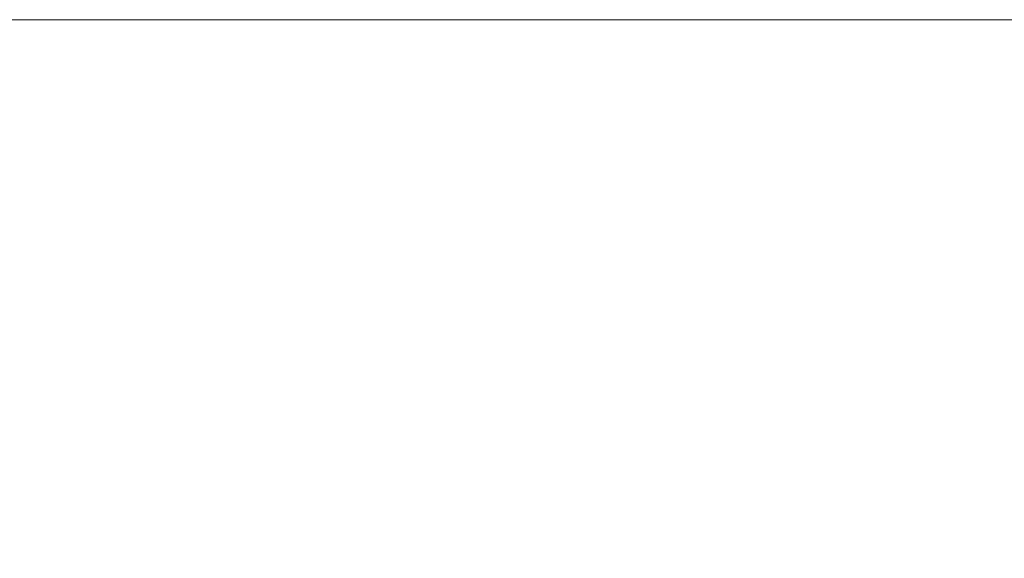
# Model space of a CAD drawing. Header units: centimetres. Extents: x -25.9 to 27.4, y -25.9 to -24.1.
# Tile 98 of 200: x -8.0286 to -7.9714, y -24.0913 to -24.06. Entities that reach past the tile are written whole.
import ezdxf

# ---------------------------------------------------------------- set-up
doc = ezdxf.new("R2010")
doc.units = ezdxf.units.CM
doc.header["$LTSCALE"] = 2.54
doc.layers.add('Lucido design-1', color=7, linetype='Continuous')

# ---------------------------------------------------------------- blocks, each defined once
blk = doc.blocks.new('Gruppo-4-1')
at = {"color": 7, "linetype": 'Continuous', "lineweight": 9}
for points, invisible_edges in [([(27.271439, -24.060047, 708.323783), (27.271439, -24.06, 708.320708), (-25.828561, -24.06, 708.320708), (-25.828561, -24.060047, 708.323783)], 8), ([(-25.828561, -24.06, 708.320708), (-7.988703, -24.06, 708.111452), (-7.996965, -24.06, 708.108647)], 9), ([(-25.828561, -24.06, 708.320708), (-7.980325, -24.06, 708.113894), (-7.988703, -24.06, 708.111452)], 9), ([(-7.996965, -24.06, 708.108647), (-8.005098, -24.06, 708.105484), (-25.828561, -24.06, 708.320708)], 10), ([(-25.828561, -24.06, 708.320708), (-7.963291, -24.06, 708.11767), (-7.971849, -24.06, 708.115968)], 9), ([(-25.828561, -24.06, 708.320708), (-7.945993, -24.06, 708.119947), (-7.954667, -24.06, 708.118997)], 9), ([(-7.971849, -24.06, 708.115968), (-7.980325, -24.06, 708.113894), (-25.828561, -24.06, 708.320708)], 10), ([(-25.828561, -24.06, 708.320708), (-7.937285, -24.06, 708.120518), (-7.945993, -24.06, 708.119947)], 9), ([(-7.954667, -24.06, 708.118997), (-7.963291, -24.06, 708.11767), (-25.828561, -24.06, 708.320708)], 10), ([(9.371439, -24.06, 708.120708), (-25.828561, -24.06, 708.320708), (27.271439, -24.06, 708.320708)], 9), ([(9.371439, -24.06, 708.120708), (-7.928561, -24.06, 708.120708), (-25.828561, -24.06, 708.320708)], 10), ([(-25.828561, -24.06, 707.720708), (-25.828561, -24.06, 708.320708), (-8.028561, -24.06, 708.093914), (-8.036021, -24.06, 708.089387)], 10), ([(-25.828561, -24.06, 708.320708), (-8.013085, -24.06, 708.10197), (-8.020911, -24.06, 708.098111)], 9), ([(-25.828561, -24.06, 708.320708), (-8.005098, -24.06, 708.105484), (-8.013085, -24.06, 708.10197)], 9), ([(-8.020911, -24.06, 708.098111), (-8.028561, -24.06, 708.093914), (-25.828561, -24.06, 708.320708)], 10), ([(-7.928561, -24.06, 708.120708), (-7.937285, -24.06, 708.120518), (-25.828561, -24.06, 708.320708)], 10), ([(-25.828561, -24.060047, 708.323783), (-25.828561, -24.060114, 708.325069), (27.271439, -24.060114, 708.325069), (27.271439, -24.060047, 708.323783)], 10), ([(-8.036021, -24.06, 708.089387), (-8.028561, -24.06, 708.093914), (-8.026381, -24.060095, 708.090138), (-8.033679, -24.060095, 708.08571)], 14), ([(-8.028561, -24.06, 708.093914), (-8.020911, -24.06, 708.098111), (-8.018898, -24.060095, 708.094243), (-8.026381, -24.060095, 708.090138)], 14), ([(-8.020911, -24.06, 708.098111), (-8.013085, -24.06, 708.10197), (-8.011243, -24.060095, 708.098019), (-8.018898, -24.060095, 708.094243)], 14), ([(-8.013085, -24.06, 708.10197), (-8.005098, -24.06, 708.105484), (-8.00343, -24.060095, 708.101456), (-8.011243, -24.060095, 708.098019)], 14), ([(-8.005098, -24.06, 708.105484), (-7.996965, -24.06, 708.108647), (-7.995474, -24.060095, 708.10455), (-8.00343, -24.060095, 708.101456)], 14), ([(-7.996965, -24.06, 708.108647), (-7.988703, -24.06, 708.111452), (-7.987392, -24.060095, 708.107294), (-7.995474, -24.060095, 708.10455)], 14), ([(-7.988703, -24.06, 708.111452), (-7.980325, -24.06, 708.113894), (-7.979197, -24.060095, 708.109682), (-7.987392, -24.060095, 708.107294)], 14), ([(-7.980325, -24.06, 708.113894), (-7.971849, -24.06, 708.115968), (-7.970906, -24.060095, 708.111711), (-7.979197, -24.060095, 708.109682)], 14), ([(-7.971849, -24.06, 708.115968), (-7.963291, -24.06, 708.11767), (-7.962534, -24.060095, 708.113376), (-7.970906, -24.060095, 708.111711)], 14), ([(27.271439, -24.060261, 708.327929), (27.271439, -24.060114, 708.325069), (-25.828561, -24.060114, 708.325069), (-25.828561, -24.060261, 708.327929)], 10), ([(-25.828561, -24.060261, 708.327929), (-25.828561, -24.0604, 708.329422), (27.271439, -24.0604, 708.329422), (27.271439, -24.060261, 708.327929)], 10), ([(27.271439, -24.060647, 708.332065), (27.271439, -24.0604, 708.329422), (-25.828561, -24.0604, 708.329422), (-25.828561, -24.060647, 708.332065)], 10), ([(-25.828561, -24.060647, 708.332065), (-25.828561, -24.060876, 708.333758), (27.271439, -24.060876, 708.333758), (27.271439, -24.060647, 708.332065)], 10), ([(-8.033679, -24.060095, 708.08571), (-8.026381, -24.060095, 708.090138), (-8.024315, -24.060361, 708.086559), (-8.031458, -24.060361, 708.082224)], 15), ([(-8.031458, -24.060361, 708.082224), (-8.024315, -24.060361, 708.086559), (-8.022258, -24.060798, 708.082996), (-8.029248, -24.060798, 708.078754)], 15), ([(-8.026381, -24.060095, 708.090138), (-8.018898, -24.060095, 708.094243), (-8.01699, -24.060361, 708.090578), (-8.024315, -24.060361, 708.086559)], 15), ([(-8.024315, -24.060361, 708.086559), (-8.01699, -24.060361, 708.090578), (-8.01509, -24.060798, 708.086928), (-8.022258, -24.060798, 708.082996)], 15), ([(-8.018898, -24.060095, 708.094243), (-8.011243, -24.060095, 708.098019), (-8.009496, -24.060361, 708.094273), (-8.01699, -24.060361, 708.090578)], 15), ([(-8.01699, -24.060361, 708.090578), (-8.009496, -24.060361, 708.094273), (-8.007757, -24.060798, 708.090544), (-8.01509, -24.060798, 708.086928)], 15), ([(-8.011243, -24.060095, 708.098019), (-8.00343, -24.060095, 708.101456), (-8.001848, -24.060361, 708.097638), (-8.009496, -24.060361, 708.094273)], 15), ([(-8.009496, -24.060361, 708.094273), (-8.001848, -24.060361, 708.097638), (-8.000274, -24.060798, 708.093837), (-8.007757, -24.060798, 708.090544)], 15), ([(-8.00343, -24.060095, 708.101456), (-7.995474, -24.060095, 708.10455), (-7.994061, -24.060361, 708.100667), (-8.001848, -24.060361, 708.097638)], 15), ([(-8.001848, -24.060361, 708.097638), (-7.994061, -24.060361, 708.100667), (-7.992654, -24.060798, 708.096801), (-8.000274, -24.060798, 708.093837)], 15), ([(-7.995474, -24.060095, 708.10455), (-7.987392, -24.060095, 708.107294), (-7.986149, -24.060361, 708.103353), (-7.994061, -24.060361, 708.100667)], 15), ([(-7.994061, -24.060361, 708.100667), (-7.986149, -24.060361, 708.103353), (-7.984912, -24.060798, 708.099429), (-7.992654, -24.060798, 708.096801)], 15), ([(-7.987392, -24.060095, 708.107294), (-7.979197, -24.060095, 708.109682), (-7.978127, -24.060361, 708.105691), (-7.986149, -24.060361, 708.103353)], 15), ([(-7.986149, -24.060361, 708.103353), (-7.978127, -24.060361, 708.105691), (-7.977062, -24.060798, 708.101716), (-7.984912, -24.060798, 708.099429)], 15), ([(-7.979197, -24.060095, 708.109682), (-7.970906, -24.060095, 708.111711), (-7.970011, -24.060361, 708.107677), (-7.978127, -24.060361, 708.105691)], 15), ([(-7.978127, -24.060361, 708.105691), (-7.970011, -24.060361, 708.107677), (-7.969121, -24.060798, 708.10366), (-7.977062, -24.060798, 708.101716)], 15), ([(27.271439, -24.061205, 708.336186), (27.271439, -24.060876, 708.333758), (-25.828561, -24.060876, 708.333758), (-25.828561, -24.061205, 708.336186)], 10), ([(-25.828561, -24.061205, 708.336186), (-25.828561, -24.06154, 708.338069), (27.271439, -24.06154, 708.338069), (27.271439, -24.061205, 708.336186)], 10), ([(-8.036046, -24.060798, 708.074212), (-8.029248, -24.060798, 708.078754), (-8.027051, -24.061404, 708.075305), (-8.0337, -24.061404, 708.070862)], 15), ([(-8.029248, -24.060798, 708.078754), (-8.022258, -24.060798, 708.082996), (-8.020213, -24.061404, 708.079454), (-8.027051, -24.061404, 708.075305)], 15), ([(-8.022258, -24.060798, 708.082996), (-8.01509, -24.060798, 708.086928), (-8.013202, -24.061404, 708.083301), (-8.020213, -24.061404, 708.079454)], 15), ([(-8.01509, -24.060798, 708.086928), (-8.007757, -24.060798, 708.090544), (-8.006029, -24.061404, 708.086838), (-8.013202, -24.061404, 708.083301)], 15), ([(-8.007757, -24.060798, 708.090544), (-8.000274, -24.060798, 708.093837), (-7.998709, -24.061404, 708.090059), (-8.006029, -24.061404, 708.086838)], 15), ([(-8.000274, -24.060798, 708.093837), (-7.992654, -24.060798, 708.096801), (-7.991255, -24.061404, 708.092958), (-7.998709, -24.061404, 708.090059)], 15), ([(-7.992654, -24.060798, 708.096801), (-7.984912, -24.060798, 708.099429), (-7.983682, -24.061404, 708.095529), (-7.991255, -24.061404, 708.092958)], 15), ([(-7.984912, -24.060798, 708.099429), (-7.977062, -24.060798, 708.101716), (-7.976004, -24.061404, 708.097767), (-7.983682, -24.061404, 708.095529)], 15), ([(-7.977062, -24.060798, 708.101716), (-7.969121, -24.060798, 708.10366), (-7.968236, -24.061404, 708.099667), (-7.976004, -24.061404, 708.097767)], 15), ([(27.271439, -24.061935, 708.340283), (27.271439, -24.06154, 708.338069), (-25.828561, -24.06154, 708.338069), (-25.828561, -24.061935, 708.340283)], 10), ([(-8.0337, -24.061404, 708.070862), (-8.027051, -24.061404, 708.075305), (-8.024871, -24.062177, 708.071884), (-8.031373, -24.062177, 708.067539)], 15), ([(-8.027051, -24.061404, 708.075305), (-8.020213, -24.061404, 708.079454), (-8.018185, -24.062177, 708.075941), (-8.024871, -24.062177, 708.071884)], 15), ([(-8.020213, -24.061404, 708.079454), (-8.013202, -24.061404, 708.083301), (-8.011328, -24.062177, 708.079702), (-8.018185, -24.062177, 708.075941)], 15), ([(-8.013202, -24.061404, 708.083301), (-8.006029, -24.061404, 708.086838), (-8.004314, -24.062177, 708.083161), (-8.011328, -24.062177, 708.079702)], 15), ([(-8.006029, -24.061404, 708.086838), (-7.998709, -24.061404, 708.090059), (-7.997156, -24.062177, 708.086311), (-8.004314, -24.062177, 708.083161)], 15), ([(-7.998709, -24.061404, 708.090059), (-7.991255, -24.061404, 708.092958), (-7.989867, -24.062177, 708.089145), (-7.997156, -24.062177, 708.086311)], 15), ([(-7.991255, -24.061404, 708.092958), (-7.983682, -24.061404, 708.095529), (-7.982462, -24.062177, 708.091659), (-7.989867, -24.062177, 708.089145)], 15), ([(-7.983682, -24.061404, 708.095529), (-7.976004, -24.061404, 708.097767), (-7.974954, -24.062177, 708.093848), (-7.982462, -24.062177, 708.091659)], 15), ([(-7.976004, -24.061404, 708.097767), (-7.968236, -24.061404, 708.099667), (-7.967358, -24.062177, 708.095706), (-7.974954, -24.062177, 708.093848)], 15), ([(-25.828561, -24.061935, 708.340283), (-25.828561, -24.062392, 708.342348), (27.271439, -24.062392, 708.342348), (27.271439, -24.061935, 708.340283)], 10), ([(-8.031373, -24.062177, 708.067539), (-8.024871, -24.062177, 708.071884), (-8.022712, -24.063117, 708.068495), (-8.029068, -24.063117, 708.064247)], 15), ([(-8.024871, -24.062177, 708.071884), (-8.018185, -24.062177, 708.075941), (-8.016176, -24.063117, 708.072461), (-8.022712, -24.063117, 708.068495)], 15), ([(-8.018185, -24.062177, 708.075941), (-8.011328, -24.062177, 708.079702), (-8.009473, -24.063117, 708.076138), (-8.016176, -24.063117, 708.072461)], 15), ([(-8.011328, -24.062177, 708.079702), (-8.004314, -24.062177, 708.083161), (-8.002616, -24.063117, 708.079519), (-8.009473, -24.063117, 708.076138)], 15), ([(-8.004314, -24.062177, 708.083161), (-7.997156, -24.062177, 708.086311), (-7.995618, -24.063117, 708.082598), (-8.002616, -24.063117, 708.079519)], 15), ([(-7.997156, -24.062177, 708.086311), (-7.989867, -24.062177, 708.089145), (-7.988493, -24.063117, 708.085369), (-7.995618, -24.063117, 708.082598)], 15), ([(-7.989867, -24.062177, 708.089145), (-7.982462, -24.062177, 708.091659), (-7.981254, -24.063117, 708.087827), (-7.988493, -24.063117, 708.085369)], 15), ([(-7.982462, -24.062177, 708.091659), (-7.974954, -24.062177, 708.093848), (-7.973914, -24.063117, 708.089966), (-7.981254, -24.063117, 708.087827)], 15), ([(-7.974954, -24.062177, 708.093848), (-7.967358, -24.062177, 708.095706), (-7.966488, -24.063117, 708.091783), (-7.973914, -24.063117, 708.089966)], 15), ([(27.271439, -24.062835, 708.34435), (27.271439, -24.062392, 708.342348), (-25.828561, -24.062392, 708.342348), (-25.828561, -24.062835, 708.34435)], 10), ([(-25.828561, -24.062835, 708.34435), (-25.828561, -24.063428, 708.346585), (27.271439, -24.063428, 708.346585), (27.271439, -24.062835, 708.34435)], 10), ([(27.271439, -24.063905, 708.34838), (27.271439, -24.063428, 708.346585), (-25.828561, -24.063428, 708.346585), (-25.828561, -24.063905, 708.34838)], 10), ([(-8.035234, -24.063117, 708.059726), (-8.029068, -24.063117, 708.064247), (-8.02679, -24.06422, 708.060993), (-8.032815, -24.06422, 708.056575)], 15), ([(-8.029068, -24.063117, 708.064247), (-8.022712, -24.063117, 708.068495), (-8.020577, -24.06422, 708.065144), (-8.02679, -24.06422, 708.060993)], 15), ([(-8.022712, -24.063117, 708.068495), (-8.016176, -24.063117, 708.072461), (-8.014189, -24.06422, 708.06902), (-8.020577, -24.06422, 708.065144)], 15), ([(-8.016176, -24.063117, 708.072461), (-8.009473, -24.063117, 708.076138), (-8.007638, -24.06422, 708.072614), (-8.014189, -24.06422, 708.06902)], 15), ([(-8.009473, -24.063117, 708.076138), (-8.002616, -24.063117, 708.079519), (-8.000937, -24.06422, 708.075919), (-8.007638, -24.06422, 708.072614)], 15), ([(-8.002616, -24.063117, 708.079519), (-7.995618, -24.063117, 708.082598), (-7.994098, -24.06422, 708.078928), (-8.000937, -24.06422, 708.075919)], 15), ([(-7.995618, -24.063117, 708.082598), (-7.988493, -24.063117, 708.085369), (-7.987134, -24.06422, 708.081636), (-7.994098, -24.06422, 708.078928)], 15), ([(-7.988493, -24.063117, 708.085369), (-7.981254, -24.063117, 708.087827), (-7.980059, -24.06422, 708.084038), (-7.987134, -24.06422, 708.081636)], 15), ([(-7.981254, -24.063117, 708.087827), (-7.973914, -24.063117, 708.089966), (-7.972886, -24.06422, 708.086129), (-7.980059, -24.06422, 708.084038)], 15), ([(-7.973914, -24.063117, 708.089966), (-7.966488, -24.063117, 708.091783), (-7.965628, -24.06422, 708.087904), (-7.972886, -24.06422, 708.086129)], 15), ([(-25.828561, -24.063905, 708.34838), (-25.828561, -24.064648, 708.350773), (27.271439, -24.064648, 708.350773), (27.271439, -24.063905, 708.34838)], 10), ([(27.271439, -24.065143, 708.352365), (27.271439, -24.064648, 708.350773), (-25.828561, -24.064648, 708.350773), (-25.828561, -24.065143, 708.352365)], 10), ([(-8.032815, -24.06422, 708.056575), (-8.02679, -24.06422, 708.060993), (-8.024541, -24.065486, 708.057781), (-8.030428, -24.065486, 708.053464)], 15), ([(-8.02679, -24.06422, 708.060993), (-8.020577, -24.06422, 708.065144), (-8.01847, -24.065486, 708.061837), (-8.024541, -24.065486, 708.057781)], 15), ([(-8.020577, -24.06422, 708.065144), (-8.014189, -24.06422, 708.06902), (-8.012229, -24.065486, 708.065625), (-8.01847, -24.065486, 708.061837)], 15), ([(-8.014189, -24.06422, 708.06902), (-8.007638, -24.06422, 708.072614), (-8.005828, -24.065486, 708.069136), (-8.012229, -24.065486, 708.065625)], 15), ([(-8.007638, -24.06422, 708.072614), (-8.000937, -24.06422, 708.075919), (-7.99928, -24.065486, 708.072365), (-8.005828, -24.065486, 708.069136)], 15), ([(-8.000937, -24.06422, 708.075919), (-7.994098, -24.06422, 708.078928), (-7.992598, -24.065486, 708.075306), (-7.99928, -24.065486, 708.072365)], 15), ([(-7.994098, -24.06422, 708.078928), (-7.987134, -24.06422, 708.081636), (-7.985793, -24.065486, 708.077952), (-7.992598, -24.065486, 708.075306)], 15), ([(-7.987134, -24.06422, 708.081636), (-7.980059, -24.06422, 708.084038), (-7.97888, -24.065486, 708.080299), (-7.985793, -24.065486, 708.077952)], 15), ([(-7.980059, -24.06422, 708.084038), (-7.972886, -24.06422, 708.086129), (-7.971871, -24.065486, 708.082341), (-7.97888, -24.065486, 708.080299)], 15), ([(-7.972886, -24.06422, 708.086129), (-7.965628, -24.06422, 708.087904), (-7.964779, -24.065486, 708.084077), (-7.971871, -24.065486, 708.082341)], 15), ([(-25.828561, -24.065143, 708.352365), (-25.828561, -24.06605, 708.354904), (27.271439, -24.06605, 708.354904), (27.271439, -24.065143, 708.352365)], 10), ([(-8.036122, -24.065486, 708.048894), (-8.030428, -24.065486, 708.053464), (-8.028077, -24.06691, 708.0504), (-8.03364, -24.06691, 708.045936)], 15), ([(-8.030428, -24.065486, 708.053464), (-8.024541, -24.065486, 708.057781), (-8.022326, -24.06691, 708.054618), (-8.028077, -24.06691, 708.0504)], 15), ([(-8.024541, -24.065486, 708.057781), (-8.01847, -24.065486, 708.061837), (-8.016395, -24.06691, 708.05858), (-8.022326, -24.06691, 708.054618)], 15), ([(-8.01847, -24.065486, 708.061837), (-8.012229, -24.065486, 708.065625), (-8.010298, -24.06691, 708.06228), (-8.016395, -24.06691, 708.05858)], 15), ([(-8.012229, -24.065486, 708.065625), (-8.005828, -24.065486, 708.069136), (-8.004045, -24.06691, 708.065711), (-8.010298, -24.06691, 708.06228)], 15), ([(-8.005828, -24.065486, 708.069136), (-7.99928, -24.065486, 708.072365), (-7.997648, -24.06691, 708.068865), (-8.004045, -24.06691, 708.065711)], 15), ([(-7.99928, -24.065486, 708.072365), (-7.992598, -24.065486, 708.075306), (-7.99112, -24.06691, 708.071738), (-7.997648, -24.06691, 708.068865)], 15), ([(-7.992598, -24.065486, 708.075306), (-7.985793, -24.065486, 708.077952), (-7.984472, -24.06691, 708.074323), (-7.99112, -24.06691, 708.071738)], 15), ([(-7.985793, -24.065486, 708.077952), (-7.97888, -24.065486, 708.080299), (-7.977719, -24.06691, 708.076615), (-7.984472, -24.06691, 708.074323)], 15), ([(-7.97888, -24.065486, 708.080299), (-7.971871, -24.065486, 708.082341), (-7.970871, -24.06691, 708.078611), (-7.977719, -24.06691, 708.076615)], 15), ([(-7.971871, -24.065486, 708.082341), (-7.964779, -24.065486, 708.084077), (-7.963943, -24.06691, 708.080306), (-7.970871, -24.06691, 708.078611)], 15), ([(27.271439, -24.066548, 708.356299), (27.271439, -24.06605, 708.354904), (-25.828561, -24.06605, 708.354904), (-25.828561, -24.066548, 708.356299)], 10), ([(-25.828561, -24.066548, 708.356299), (-25.828561, -24.067629, 708.35897), (27.271439, -24.067629, 708.35897), (27.271439, -24.066548, 708.356299)], 10), ([(-8.03364, -24.06691, 708.045936), (-8.028077, -24.06691, 708.0504), (-8.025766, -24.06849, 708.047388), (-8.031199, -24.06849, 708.043028)], 15), ([(-8.028077, -24.06691, 708.0504), (-8.022326, -24.06691, 708.054618), (-8.020148, -24.06849, 708.051508), (-8.025766, -24.06849, 708.047388)], 15), ([(-8.022326, -24.06691, 708.054618), (-8.016395, -24.06691, 708.05858), (-8.014355, -24.06849, 708.055378), (-8.020148, -24.06849, 708.051508)], 15), ([(-8.016395, -24.06691, 708.05858), (-8.010298, -24.06691, 708.06228), (-8.0084, -24.06849, 708.058992), (-8.014355, -24.06849, 708.055378)], 15), ([(-8.010298, -24.06691, 708.06228), (-8.004045, -24.06691, 708.065711), (-8.002292, -24.06849, 708.062343), (-8.0084, -24.06849, 708.058992)], 15), ([(-8.004045, -24.06691, 708.065711), (-7.997648, -24.06691, 708.068865), (-7.996044, -24.06849, 708.065424), (-8.002292, -24.06849, 708.062343)], 15), ([(-7.997648, -24.06691, 708.068865), (-7.99112, -24.06691, 708.071738), (-7.989667, -24.06849, 708.06823), (-7.996044, -24.06849, 708.065424)], 15), ([(-7.99112, -24.06691, 708.071738), (-7.984472, -24.06691, 708.074323), (-7.983174, -24.06849, 708.070755), (-7.989667, -24.06849, 708.06823)], 15), ([(-7.984472, -24.06691, 708.074323), (-7.977719, -24.06691, 708.076615), (-7.976577, -24.06849, 708.072994), (-7.983174, -24.06849, 708.070755)], 15), ([(-7.977719, -24.06691, 708.076615), (-7.970871, -24.06691, 708.078611), (-7.969889, -24.06849, 708.074944), (-7.976577, -24.06849, 708.072994)], 15), ([(27.271439, -24.068117, 708.360173), (27.271439, -24.067629, 708.35897), (-25.828561, -24.067629, 708.35897), (-25.828561, -24.068117, 708.360173)], 10), ([(-25.828561, -24.068117, 708.360173), (-25.828561, -24.069385, 708.362963), (27.271439, -24.069385, 708.362963), (27.271439, -24.068117, 708.360173)], 10), ([(-8.031199, -24.06849, 708.043028), (-8.025766, -24.06849, 708.047388), (-8.023498, -24.070224, 708.044433), (-8.028805, -24.070224, 708.040174)], 15), ([(-8.025766, -24.06849, 708.047388), (-8.020148, -24.06849, 708.051508), (-8.018011, -24.070224, 708.048456), (-8.023498, -24.070224, 708.044433)], 15), ([(-8.020148, -24.06849, 708.051508), (-8.014355, -24.06849, 708.055378), (-8.012354, -24.070224, 708.052236), (-8.018011, -24.070224, 708.048456)], 15), ([(-8.014355, -24.06849, 708.055378), (-8.0084, -24.06849, 708.058992), (-8.006537, -24.070224, 708.055766), (-8.012354, -24.070224, 708.052236)], 15), ([(-8.0084, -24.06849, 708.058992), (-8.002292, -24.06849, 708.062343), (-8.000572, -24.070224, 708.059039), (-8.006537, -24.070224, 708.055766)], 15), ([(-8.002292, -24.06849, 708.062343), (-7.996044, -24.06849, 708.065424), (-7.994469, -24.070224, 708.062048), (-8.000572, -24.070224, 708.059039)], 15), ([(-7.996044, -24.06849, 708.065424), (-7.989667, -24.06849, 708.06823), (-7.988241, -24.070224, 708.064788), (-7.994469, -24.070224, 708.062048)], 15), ([(-7.989667, -24.06849, 708.06823), (-7.983174, -24.06849, 708.070755), (-7.9819, -24.070224, 708.067254), (-7.988241, -24.070224, 708.064788)], 15), ([(-7.983174, -24.06849, 708.070755), (-7.976577, -24.06849, 708.072994), (-7.975457, -24.070224, 708.069442), (-7.9819, -24.070224, 708.067254)], 15), ([(-7.976577, -24.06849, 708.072994), (-7.969889, -24.06849, 708.074944), (-7.968925, -24.070224, 708.071346), (-7.975457, -24.070224, 708.069442)], 15), ([(27.271439, -24.069848, 708.363983), (27.271439, -24.069385, 708.362963), (-25.828561, -24.069385, 708.362963), (-25.828561, -24.069848, 708.363983)], 10), ([(-25.828561, -24.069848, 708.363983), (-25.828561, -24.071313, 708.366876), (27.271439, -24.071313, 708.366876), (27.271439, -24.069848, 708.363983)], 10), ([(-8.03392, -24.070224, 708.035688), (-8.028805, -24.070224, 708.040174), (-8.02646, -24.072108, 708.037379), (-8.031456, -24.072108, 708.032998)], 15), ([(-8.028805, -24.070224, 708.040174), (-8.023498, -24.070224, 708.044433), (-8.021278, -24.072108, 708.041539), (-8.02646, -24.072108, 708.037379)], 15), ([(-8.023498, -24.070224, 708.044433), (-8.018011, -24.070224, 708.048456), (-8.015919, -24.072108, 708.045468), (-8.021278, -24.072108, 708.041539)], 15), ([(-8.018011, -24.070224, 708.048456), (-8.012354, -24.070224, 708.052236), (-8.010394, -24.072108, 708.04916), (-8.015919, -24.072108, 708.045468)], 15), ([(-8.012354, -24.070224, 708.052236), (-8.006537, -24.070224, 708.055766), (-8.004713, -24.072108, 708.052607), (-8.010394, -24.072108, 708.04916)], 15), ([(-8.006537, -24.070224, 708.055766), (-8.000572, -24.070224, 708.059039), (-7.998887, -24.072108, 708.055803), (-8.004713, -24.072108, 708.052607)], 15), ([(-8.000572, -24.070224, 708.059039), (-7.994469, -24.070224, 708.062048), (-7.992928, -24.072108, 708.058742), (-7.998887, -24.072108, 708.055803)], 15), ([(-7.994469, -24.070224, 708.062048), (-7.988241, -24.070224, 708.064788), (-7.986845, -24.072108, 708.061418), (-7.992928, -24.072108, 708.058742)], 15), ([(-7.988241, -24.070224, 708.064788), (-7.9819, -24.070224, 708.067254), (-7.980652, -24.072108, 708.063827), (-7.986845, -24.072108, 708.061418)], 15), ([(-7.9819, -24.070224, 708.067254), (-7.975457, -24.070224, 708.069442), (-7.97436, -24.072108, 708.065963), (-7.980652, -24.072108, 708.063827)], 15), ([(-7.975457, -24.070224, 708.069442), (-7.968925, -24.070224, 708.071346), (-7.96798, -24.072108, 708.067822), (-7.97436, -24.072108, 708.065963)], 15), ([(27.271439, -24.071739, 708.36772), (27.271439, -24.071313, 708.366876), (-25.828561, -24.071313, 708.366876), (-25.828561, -24.071739, 708.36772)], 10), ([(-25.828561, -24.071739, 708.36772), (-25.828561, -24.073409, 708.370702), (27.271439, -24.073409, 708.370702), (27.271439, -24.071739, 708.36772)], 10), ([(-8.031456, -24.072108, 708.032998), (-8.02646, -24.072108, 708.037379), (-8.024169, -24.074138, 708.034649), (-8.029048, -24.074138, 708.03037)], 15), ([(-8.02646, -24.072108, 708.037379), (-8.021278, -24.072108, 708.041539), (-8.019108, -24.074138, 708.038711), (-8.024169, -24.074138, 708.034649)], 15), ([(-8.021278, -24.072108, 708.041539), (-8.015919, -24.072108, 708.045468), (-8.013875, -24.074138, 708.042548), (-8.019108, -24.074138, 708.038711)], 15), ([(-8.015919, -24.072108, 708.045468), (-8.010394, -24.072108, 708.04916), (-8.008479, -24.074138, 708.046154), (-8.013875, -24.074138, 708.042548)], 15), ([(-8.010394, -24.072108, 708.04916), (-8.004713, -24.072108, 708.052607), (-8.002931, -24.074138, 708.04952), (-8.008479, -24.074138, 708.046154)], 15), ([(-8.004713, -24.072108, 708.052607), (-7.998887, -24.072108, 708.055803), (-7.997241, -24.074138, 708.052642), (-8.002931, -24.074138, 708.04952)], 15), ([(-7.998887, -24.072108, 708.055803), (-7.992928, -24.072108, 708.058742), (-7.991421, -24.074138, 708.055512), (-7.997241, -24.074138, 708.052642)], 15), ([(-7.992928, -24.072108, 708.058742), (-7.986845, -24.072108, 708.061418), (-7.985481, -24.074138, 708.058125), (-7.991421, -24.074138, 708.055512)], 15), ([(-7.986845, -24.072108, 708.061418), (-7.980652, -24.072108, 708.063827), (-7.979433, -24.074138, 708.060477), (-7.985481, -24.074138, 708.058125)], 15), ([(-7.980652, -24.072108, 708.063827), (-7.97436, -24.072108, 708.065963), (-7.973288, -24.074138, 708.062563), (-7.979433, -24.074138, 708.060477)], 15), ([(-7.97436, -24.072108, 708.065963), (-7.96798, -24.072108, 708.067822), (-7.967058, -24.074138, 708.064379), (-7.973288, -24.074138, 708.062563)], 15), ([(27.271439, -24.073788, 708.371378), (27.271439, -24.073409, 708.370702), (-25.828561, -24.073409, 708.370702), (-25.828561, -24.073788, 708.371378)], 10), ([(-25.828561, -24.073788, 708.371378), (-25.828561, -24.07567, 708.374433), (27.271439, -24.07567, 708.374433), (27.271439, -24.073788, 708.371378)], 10), ([(-8.033736, -24.074138, 708.025883), (-8.029048, -24.074138, 708.03037), (-8.0267, -24.07631, 708.027808), (-8.031279, -24.07631, 708.023426)], 15), ([(-8.029048, -24.074138, 708.03037), (-8.024169, -24.074138, 708.034649), (-8.021935, -24.07631, 708.031987), (-8.0267, -24.07631, 708.027808)], 15), ([(-8.024169, -24.074138, 708.034649), (-8.019108, -24.074138, 708.038711), (-8.016993, -24.07631, 708.035954), (-8.021935, -24.07631, 708.031987)], 15), ([(-8.019108, -24.074138, 708.038711), (-8.013875, -24.074138, 708.042548), (-8.011881, -24.07631, 708.039702), (-8.016993, -24.07631, 708.035954)], 15), ([(-8.013875, -24.074138, 708.042548), (-8.008479, -24.074138, 708.046154), (-8.006612, -24.07631, 708.043223), (-8.011881, -24.07631, 708.039702)], 15), ([(-8.008479, -24.074138, 708.046154), (-8.002931, -24.074138, 708.04952), (-8.001193, -24.07631, 708.046511), (-8.006612, -24.07631, 708.043223)], 15), ([(-8.002931, -24.074138, 708.04952), (-7.997241, -24.074138, 708.052642), (-7.995637, -24.07631, 708.049559), (-8.001193, -24.07631, 708.046511)], 15), ([(-7.997241, -24.074138, 708.052642), (-7.991421, -24.074138, 708.055512), (-7.989953, -24.07631, 708.052362), (-7.995637, -24.07631, 708.049559)], 15), ([(-7.991421, -24.074138, 708.055512), (-7.985481, -24.074138, 708.058125), (-7.984152, -24.07631, 708.054915), (-7.989953, -24.07631, 708.052362)], 15), ([(-7.985481, -24.074138, 708.058125), (-7.979433, -24.074138, 708.060477), (-7.978245, -24.07631, 708.057212), (-7.984152, -24.07631, 708.054915)], 15), ([(-7.979433, -24.074138, 708.060477), (-7.973288, -24.074138, 708.062563), (-7.972243, -24.07631, 708.059249), (-7.978245, -24.07631, 708.057212)], 15), ([(-7.973288, -24.074138, 708.062563), (-7.967058, -24.074138, 708.064379), (-7.966159, -24.07631, 708.061023), (-7.972243, -24.07631, 708.059249)], 15), ([(27.271439, -24.075989, 708.37495), (27.271439, -24.07567, 708.374433), (-25.828561, -24.07567, 708.374433), (-25.828561, -24.075989, 708.37495)], 10), ([(-25.828561, -24.075989, 708.37495), (-25.828561, -24.078092, 708.378061), (27.271439, -24.078092, 708.378061), (27.271439, -24.075989, 708.37495)], 10), ([(-8.031279, -24.07631, 708.023426), (-8.0267, -24.07631, 708.027808), (-8.024417, -24.078621, 708.025316), (-8.028889, -24.078621, 708.021036)], 15), ([(-8.0267, -24.07631, 708.027808), (-8.021935, -24.07631, 708.031987), (-8.019763, -24.078621, 708.029398), (-8.024417, -24.078621, 708.025316)], 15), ([(-8.021935, -24.07631, 708.031987), (-8.016993, -24.07631, 708.035954), (-8.014935, -24.078621, 708.033273), (-8.019763, -24.078621, 708.029398)], 15), ([(-8.016993, -24.07631, 708.035954), (-8.011881, -24.07631, 708.039702), (-8.009943, -24.078621, 708.036933), (-8.014935, -24.078621, 708.033273)], 15), ([(-8.011881, -24.07631, 708.039702), (-8.006612, -24.07631, 708.043223), (-8.004796, -24.078621, 708.040372), (-8.009943, -24.078621, 708.036933)], 15), ([(-8.006612, -24.07631, 708.043223), (-8.001193, -24.07631, 708.046511), (-7.999503, -24.078621, 708.043584), (-8.004796, -24.078621, 708.040372)], 15), ([(-8.001193, -24.07631, 708.046511), (-7.995637, -24.07631, 708.049559), (-7.994076, -24.078621, 708.046561), (-7.999503, -24.078621, 708.043584)], 15), ([(-7.995637, -24.07631, 708.049559), (-7.989953, -24.07631, 708.052362), (-7.988524, -24.078621, 708.049299), (-7.994076, -24.078621, 708.046561)], 15), ([(-7.989953, -24.07631, 708.052362), (-7.984152, -24.07631, 708.054915), (-7.982858, -24.078621, 708.051792), (-7.988524, -24.078621, 708.049299)], 15), ([(-7.984152, -24.07631, 708.054915), (-7.978245, -24.07631, 708.057212), (-7.977089, -24.078621, 708.054036), (-7.982858, -24.078621, 708.051792)], 15), ([(-7.978245, -24.07631, 708.057212), (-7.972243, -24.07631, 708.059249), (-7.971227, -24.078621, 708.056026), (-7.977089, -24.078621, 708.054036)], 15), ([(-7.972243, -24.07631, 708.059249), (-7.966159, -24.07631, 708.061023), (-7.965284, -24.078621, 708.057758), (-7.971227, -24.078621, 708.056026)], 15), ([(27.271439, -24.078341, 708.378431), (27.271439, -24.078092, 708.378061), (-25.828561, -24.078092, 708.378061), (-25.828561, -24.078341, 708.378431)], 10), ([(-25.828561, -24.078341, 708.378431), (-25.828561, -24.080669, 708.381581), (27.271439, -24.080669, 708.381581), (27.271439, -24.078341, 708.378431)], 10), ([(-8.033169, -24.078621, 708.016564), (-8.028889, -24.078621, 708.021036), (-8.02657, -24.081066, 708.018717), (-8.030751, -24.081066, 708.014348)], 15), ([(-8.028889, -24.078621, 708.021036), (-8.024417, -24.078621, 708.025316), (-8.022201, -24.081066, 708.022898), (-8.02657, -24.081066, 708.018717)], 15), ([(-8.024417, -24.078621, 708.025316), (-8.019763, -24.078621, 708.029398), (-8.017655, -24.081066, 708.026886), (-8.022201, -24.081066, 708.022898)], 15), ([(-8.019763, -24.078621, 708.029398), (-8.014935, -24.078621, 708.033273), (-8.012938, -24.081066, 708.030671), (-8.017655, -24.081066, 708.026886)], 15), ([(-8.014935, -24.078621, 708.033273), (-8.009943, -24.078621, 708.036933), (-8.008062, -24.081066, 708.034247), (-8.012938, -24.081066, 708.030671)], 15), ([(-8.009943, -24.078621, 708.036933), (-8.004796, -24.078621, 708.040372), (-8.003034, -24.081066, 708.037606), (-8.008062, -24.081066, 708.034247)], 15), ([(-8.004796, -24.078621, 708.040372), (-7.999503, -24.078621, 708.043584), (-7.997864, -24.081066, 708.040743), (-8.003034, -24.081066, 708.037606)], 15), ([(-7.999503, -24.078621, 708.043584), (-7.994076, -24.078621, 708.046561), (-7.992562, -24.081066, 708.043652), (-7.997864, -24.081066, 708.040743)], 15), ([(-7.994076, -24.078621, 708.046561), (-7.988524, -24.078621, 708.049299), (-7.987138, -24.081066, 708.046327), (-7.992562, -24.081066, 708.043652)], 15), ([(-7.988524, -24.078621, 708.049299), (-7.982858, -24.078621, 708.051792), (-7.981603, -24.081066, 708.048762), (-7.987138, -24.081066, 708.046327)], 15), ([(-7.982858, -24.078621, 708.051792), (-7.977089, -24.078621, 708.054036), (-7.975967, -24.081066, 708.050954), (-7.981603, -24.081066, 708.048762)], 15), ([(-7.977089, -24.078621, 708.054036), (-7.971227, -24.078621, 708.056026), (-7.970241, -24.081066, 708.052898), (-7.975967, -24.081066, 708.050954)], 15), ([(27.271439, -24.08084, 708.381812), (27.271439, -24.080669, 708.381581), (-25.828561, -24.080669, 708.381581), (-25.828561, -24.08084, 708.381812)], 10), ([(-25.828561, -24.08084, 708.381812), (-25.828561, -24.083398, 708.384986), (27.271439, -24.083398, 708.384986), (27.271439, -24.08084, 708.381812)], 10), ([(-8.034739, -24.081066, 708.009802), (-8.030751, -24.081066, 708.014348), (-8.028411, -24.083641, 708.012204), (-8.032307, -24.083641, 708.007761)], 15), ([(-8.030751, -24.081066, 708.014348), (-8.02657, -24.081066, 708.018717), (-8.024325, -24.083641, 708.016472), (-8.028411, -24.083641, 708.012204)], 15), ([(-8.02657, -24.081066, 708.018717), (-8.022201, -24.081066, 708.022898), (-8.020057, -24.083641, 708.020558), (-8.024325, -24.083641, 708.016472)], 15), ([(-8.022201, -24.081066, 708.022898), (-8.017655, -24.081066, 708.026886), (-8.015614, -24.083641, 708.024454), (-8.020057, -24.083641, 708.020558)], 15), ([(-8.017655, -24.081066, 708.026886), (-8.012938, -24.081066, 708.030671), (-8.011006, -24.083641, 708.028153), (-8.015614, -24.083641, 708.024454)], 15), ([(-8.012938, -24.081066, 708.030671), (-8.008062, -24.081066, 708.034247), (-8.006241, -24.083641, 708.031646), (-8.011006, -24.083641, 708.028153)], 15), ([(-8.008062, -24.081066, 708.034247), (-8.003034, -24.081066, 708.037606), (-8.001328, -24.083641, 708.034929), (-8.006241, -24.083641, 708.031646)], 15), ([(-8.003034, -24.081066, 708.037606), (-7.997864, -24.081066, 708.040743), (-7.996277, -24.083641, 708.037995), (-8.001328, -24.083641, 708.034929)], 15), ([(-7.997864, -24.081066, 708.040743), (-7.992562, -24.081066, 708.043652), (-7.991096, -24.083641, 708.040837), (-7.996277, -24.083641, 708.037995)], 15), ([(-7.992562, -24.081066, 708.043652), (-7.987138, -24.081066, 708.046327), (-7.985797, -24.083641, 708.04345), (-7.991096, -24.083641, 708.040837)], 15), ([(-7.987138, -24.081066, 708.046327), (-7.981603, -24.081066, 708.048762), (-7.980388, -24.083641, 708.04583), (-7.985797, -24.083641, 708.04345)], 15), ([(-7.981603, -24.081066, 708.048762), (-7.975967, -24.081066, 708.050954), (-7.974881, -24.083641, 708.047971), (-7.980388, -24.083641, 708.04583)], 15), ([(-7.975967, -24.081066, 708.050954), (-7.970241, -24.081066, 708.052898), (-7.969286, -24.083641, 708.049871), (-7.974881, -24.083641, 708.047971)], 15), ([(27.271439, -24.083481, 708.385089), (27.271439, -24.083398, 708.384986), (-25.828561, -24.083398, 708.384986), (-25.828561, -24.083481, 708.385089)], 10), ([(27.271439, -24.086261, 708.388255), (27.271439, -24.083481, 708.385089), (-25.828561, -24.083481, 708.385089), (-25.828561, -24.086261, 708.388255)], 10), ([(-8.032307, -24.083641, 708.007761), (-8.028411, -24.083641, 708.012204), (-8.026153, -24.08634, 708.010134), (-8.02996, -24.08634, 708.005792)], 15), ([(-8.028411, -24.083641, 708.012204), (-8.024325, -24.083641, 708.016472), (-8.022159, -24.08634, 708.014306), (-8.026153, -24.08634, 708.010134)], 15), ([(-8.024325, -24.083641, 708.016472), (-8.020057, -24.083641, 708.020558), (-8.017987, -24.08634, 708.0183), (-8.022159, -24.08634, 708.014306)], 15), ([(-8.020057, -24.083641, 708.020558), (-8.015614, -24.083641, 708.024454), (-8.013645, -24.08634, 708.022107), (-8.017987, -24.08634, 708.0183)], 15), ([(-8.015614, -24.083641, 708.024454), (-8.011006, -24.083641, 708.028153), (-8.009141, -24.08634, 708.025722), (-8.013645, -24.08634, 708.022107)], 15), ([(-8.011006, -24.083641, 708.028153), (-8.006241, -24.083641, 708.031646), (-8.004484, -24.08634, 708.029137), (-8.009141, -24.08634, 708.025722)], 15), ([(-8.006241, -24.083641, 708.031646), (-8.001328, -24.083641, 708.034929), (-7.999682, -24.08634, 708.032346), (-8.004484, -24.08634, 708.029137)], 15), ([(-8.001328, -24.083641, 708.034929), (-7.996277, -24.083641, 708.037995), (-7.994745, -24.08634, 708.035342), (-7.999682, -24.08634, 708.032346)], 15), ([(-7.996277, -24.083641, 708.037995), (-7.991096, -24.083641, 708.040837), (-7.989682, -24.08634, 708.038119), (-7.994745, -24.08634, 708.035342)], 15), ([(-7.991096, -24.083641, 708.040837), (-7.985797, -24.083641, 708.04345), (-7.984502, -24.08634, 708.040674), (-7.989682, -24.08634, 708.038119)], 15), ([(-7.985797, -24.083641, 708.04345), (-7.980388, -24.083641, 708.04583), (-7.979216, -24.08634, 708.043), (-7.984502, -24.08634, 708.040674)], 15), ([(-7.980388, -24.083641, 708.04583), (-7.974881, -24.083641, 708.047971), (-7.973834, -24.08634, 708.045093), (-7.979216, -24.08634, 708.043)], 15), ([(-7.974881, -24.083641, 708.047971), (-7.969286, -24.083641, 708.049871), (-7.968365, -24.08634, 708.046949), (-7.973834, -24.08634, 708.045093)], 15), ([(27.271439, -24.089175, 708.391305), (27.271439, -24.086273, 708.388267), (-25.828561, -24.086273, 708.388267), (-25.828561, -24.089175, 708.391305)], 10), ([(-8.033575, -24.08634, 708.001288), (-8.02996, -24.08634, 708.005792), (-8.027702, -24.08916, 708.003897), (-8.031236, -24.08916, 707.999494)], 15), ([(-8.02996, -24.08634, 708.005792), (-8.026153, -24.08634, 708.010134), (-8.023979, -24.08916, 708.008143), (-8.027702, -24.08916, 708.003897)], 15), ([(-8.026153, -24.08634, 708.010134), (-8.022159, -24.08634, 708.014306), (-8.020074, -24.08916, 708.012222), (-8.023979, -24.08916, 708.008143)], 15), ([(-8.022159, -24.08634, 708.014306), (-8.017987, -24.08634, 708.0183), (-8.015996, -24.08916, 708.016126), (-8.020074, -24.08916, 708.012222)], 15), ([(-8.017987, -24.08634, 708.0183), (-8.013645, -24.08634, 708.022107), (-8.01175, -24.08916, 708.019849), (-8.015996, -24.08916, 708.016126)], 15), ([(-8.013645, -24.08634, 708.022107), (-8.009141, -24.08634, 708.025722), (-8.007347, -24.08916, 708.023383), (-8.01175, -24.08916, 708.019849)], 15), ([(-8.009141, -24.08634, 708.025722), (-8.004484, -24.08634, 708.029137), (-8.002793, -24.08916, 708.026722), (-8.007347, -24.08916, 708.023383)], 15), ([(-8.004484, -24.08634, 708.029137), (-7.999682, -24.08634, 708.032346), (-7.998098, -24.08916, 708.029859), (-8.002793, -24.08916, 708.026722)], 15), ([(-7.999682, -24.08634, 708.032346), (-7.994745, -24.08634, 708.035342), (-7.993271, -24.08916, 708.032789), (-7.998098, -24.08916, 708.029859)], 15), ([(-7.994745, -24.08634, 708.035342), (-7.989682, -24.08634, 708.038119), (-7.98832, -24.08916, 708.035505), (-7.993271, -24.08916, 708.032789)], 15), ([(-7.989682, -24.08634, 708.038119), (-7.984502, -24.08634, 708.040674), (-7.983256, -24.08916, 708.038002), (-7.98832, -24.08916, 708.035505)], 15), ([(-7.984502, -24.08634, 708.040674), (-7.979216, -24.08634, 708.043), (-7.978088, -24.08916, 708.040276), (-7.983256, -24.08916, 708.038002)], 15), ([(-7.979216, -24.08634, 708.043), (-7.973834, -24.08634, 708.045093), (-7.972825, -24.08916, 708.042323), (-7.978088, -24.08916, 708.040276)], 15), ([(-7.973834, -24.08634, 708.045093), (-7.968365, -24.08634, 708.046949), (-7.967478, -24.08916, 708.044138), (-7.972825, -24.08916, 708.042323)], 15), ([(-25.828561, -24.089175, 708.391305), (-25.828561, -24.089292, 708.391417), (27.271439, -24.089292, 708.391417), (27.271439, -24.089175, 708.391305)], 10), ([(-8.031236, -24.08916, 707.999494), (-8.027702, -24.08916, 708.003897), (-8.025536, -24.092095, 708.00208), (-8.028993, -24.092095, 707.997772)], 15), ([(-8.027702, -24.08916, 708.003897), (-8.023979, -24.08916, 708.008143), (-8.021894, -24.092095, 708.006232), (-8.025536, -24.092095, 708.00208)], 15), ([(-8.023979, -24.08916, 708.008143), (-8.020074, -24.08916, 708.012222), (-8.018075, -24.092095, 708.010222), (-8.021894, -24.092095, 708.006232)], 15), ([(-8.020074, -24.08916, 708.012222), (-8.015996, -24.08916, 708.016126), (-8.014085, -24.092095, 708.014041), (-8.018075, -24.092095, 708.010222)], 15), ([(-8.015996, -24.08916, 708.016126), (-8.01175, -24.08916, 708.019849), (-8.009933, -24.092095, 708.017683), (-8.014085, -24.092095, 708.014041)], 15), ([(-8.01175, -24.08916, 708.019849), (-8.007347, -24.08916, 708.023383), (-8.005625, -24.092095, 708.02114), (-8.009933, -24.092095, 708.017683)], 15), ([(-8.007347, -24.08916, 708.023383), (-8.002793, -24.08916, 708.026722), (-8.001171, -24.092095, 708.024406), (-8.005625, -24.092095, 708.02114)], 15), ([(-8.002793, -24.08916, 708.026722), (-7.998098, -24.08916, 708.029859), (-7.996579, -24.092095, 708.027474), (-8.001171, -24.092095, 708.024406)], 15), ([(-7.998098, -24.08916, 708.029859), (-7.993271, -24.08916, 708.032789), (-7.991857, -24.092095, 708.03034), (-7.996579, -24.092095, 708.027474)], 15), ([(-7.993271, -24.08916, 708.032789), (-7.98832, -24.08916, 708.035505), (-7.987015, -24.092095, 708.032996), (-7.991857, -24.092095, 708.03034)], 15), ([(-7.98832, -24.08916, 708.035505), (-7.983256, -24.08916, 708.038002), (-7.982061, -24.092095, 708.035439), (-7.987015, -24.092095, 708.032996)], 15), ([(-7.983256, -24.08916, 708.038002), (-7.978088, -24.08916, 708.040276), (-7.977006, -24.092095, 708.037663), (-7.982061, -24.092095, 708.035439)], 15), ([(-7.978088, -24.08916, 708.040276), (-7.972825, -24.08916, 708.042323), (-7.971858, -24.092095, 708.039665), (-7.977006, -24.092095, 708.037663)], 15), ([(-7.972825, -24.08916, 708.042323), (-7.967478, -24.08916, 708.044138), (-7.966628, -24.092095, 708.041441), (-7.971858, -24.092095, 708.039665)], 15), ([(27.271439, -24.092218, 708.394231), (27.271439, -24.089292, 708.391417), (-25.828561, -24.089292, 708.391417), (-25.828561, -24.092218, 708.394231)], 10)]:
    blk.add_3dface(points, dxfattribs=dict(at, invisible_edges=invisible_edges))

msp = doc.modelspace()

# ---------------------------------------------------------------- block references
at = {"layer": 'Lucido design-1', "color": 7}
msp.add_blockref('Gruppo-4-1', (0, 0), dxfattribs=at)

doc.saveas('drawing.dxf')
